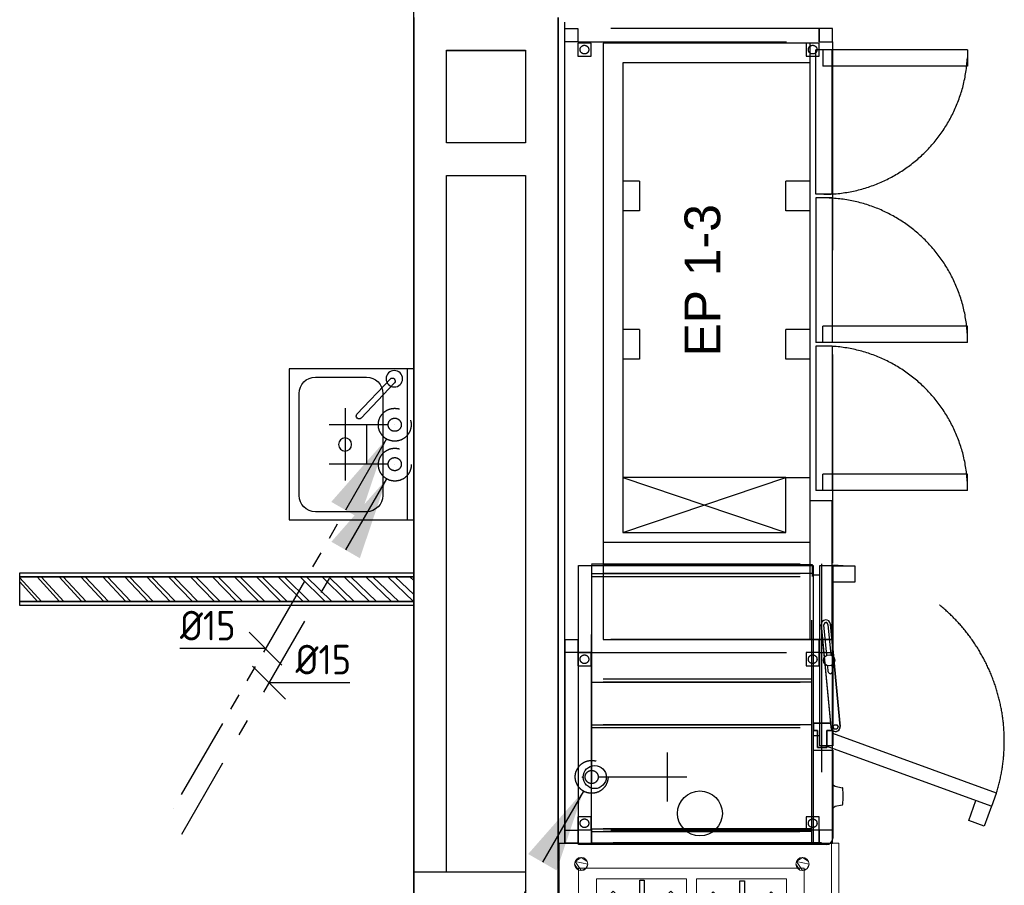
# Model space of a CAD drawing. Header units: millimetres. Extents: x -110 to 230337154, y -20 to 1103899040.
# Tile 45 of 58: x 115180256 to 115183255, y 551938100 to 551940735. Entities that reach past the tile are written whole.
import ezdxf
from ezdxf.enums import TextEntityAlignment as Align

# ---------------------------------------------------------------- set-up
doc = ezdxf.new("R2010")
doc.units = ezdxf.units.MM
doc.header["$LTSCALE"] = 50
for name, pattern in [('2322109', [10, 5, -2, 1, -2]), ('2322109_a', [10, 5, -2, 1, -2]), ('2322110', [10, 5, -1, 1, -1, 1, -1]), ('2322110_a', [10, 5, -1, 1, -1, 1, -1]), ('DASHED', [19.049999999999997, 12.7, -6.35])]:
    doc.linetypes.add(name, pattern=pattern)
doc.layers.get('0').update_dxf_attribs({"lineweight": 5})
for name, color, linetype in [('2D APPARATUUR', 7, 'Continuous'), ('2D APPARATUUR ONDERBOUW', 40, 'DASHED'), ('ONDERLEGER NIEUWE WANDEN', 7, 'Continuous'), ('ONDERLEGGER BOUWKUNDIG', 7, 'Continuous'), ('WL531---', 5, '2322109'), ('WL532---', 1, '2322110'), ('WM531---', 1, 'Continuous'), ('WM532---', 1, 'Continuous')]:
    doc.layers.add(name, color=color, linetype=linetype)
doc.styles.add('DVD_VBC_Arial', font='arial.ttf')
doc.styles.add('STABICAD-018', font='ISOCP.SHX', dxfattribs={"height": 90})
doc.styles.get("Standard").update_dxf_attribs({"font": 'arial.ttf'})

# ---------------------------------------------------------------- blocks, each defined once
blk = doc.blocks.new('*U36')
at = {"layer": 'ONDERLEGER NIEUWE WANDEN', "lineweight": 5, "true_color": 0x991b1e}
h = blk.add_hatch(dxfattribs=at)
h.set_pattern_fill('ANSI32', color=244, scale=5, style=0)
h.set_pattern_definition([(45, (200.0000000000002, -350), (-33.67596045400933, 33.67596045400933), []), (45, (222.4506500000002, -350), (-33.67596045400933, 33.67596045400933), [])])
h.paths.add_polyline_path([(-7.105427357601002e-15, -87.5), (1200, -87.5), (1200, -12.5), (0, -12.5)])
at = {"layer": 'ONDERLEGER NIEUWE WANDEN'}
for points in [[(0, -12.5), (1200, -12.5), (1200, 0), (0, 0)], [(-7.105427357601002e-15, -87.5), (1200, -87.5), (1200, -12.5), (0, -12.5)], [(0, -100), (1200, -100), (1200, -87.5), (0, -87.5)]]:
    blk.add_lwpolyline(points, close=True, dxfattribs=at)
blk = doc.blocks.new('A$C112388b9')
at = {"layer": '2D APPARATUUR', "lineweight": 9}
for p, q in [((0, 855.0985930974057), (799.9999999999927, 855.0985930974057)), ((0, 0), (0, 855.0985930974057)), ((0, 851.5985930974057), (799.9999999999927, 851.5985930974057)), ((799.9999999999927, 0), (799.9999999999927, 855.0985930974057)), ((799.9999999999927, 855.0985930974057), (799.9999999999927, 0)), ((75.58434909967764, 793.5985930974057), (723.7668492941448, 793.5985930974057)), ((75.58434909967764, 105.5985930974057), (75.58434909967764, 793.5985930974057)), ((723.7668492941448, 793.5985930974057), (723.7668492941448, 105.5985930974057)), ((386.8838858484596, 738.572444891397), (111.9190351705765, 738.572444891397)), ((111.9190351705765, 738.572444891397), (111.9190351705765, 463.5600277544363)), ((386.8838858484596, 463.5600277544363), (386.8838858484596, 738.572444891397)), ((418.0845486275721, 738.6354321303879), (691.8493993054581, 738.6354321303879)), ((418.0845486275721, 463.9378459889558), (418.0845486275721, 738.6354321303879)), ((691.8493993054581, 738.6354321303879), (691.8493993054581, 463.9378459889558)), ((111.9190351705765, 463.5600277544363), (386.8838858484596, 463.5600277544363)), ((691.8493993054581, 463.9378459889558), (418.0845486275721, 463.9378459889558)), ((386.8838858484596, 433.4893343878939), (111.9190351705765, 433.4893343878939)), ((111.9190351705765, 433.4893343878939), (111.9190351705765, 159.9561544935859)), ((386.8838858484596, 159.9561544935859), (386.8838858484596, 433.4893343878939)), ((416.2144759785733, 433.5578407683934), (691.1793266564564, 433.5578407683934)), ((416.2144759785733, 160.0246608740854), (416.2144759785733, 433.5578407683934)), ((691.1793266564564, 433.5578407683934), (691.1793266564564, 160.0246608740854)), ((111.9190351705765, 159.9561544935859), (386.8838858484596, 159.9561544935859)), ((691.1793266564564, 160.0246608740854), (416.2144759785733, 160.0246608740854)), ((723.7668492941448, 105.5985930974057), (75.58434909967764, 105.5985930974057)), ((0, 23.05915009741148), (799.9999999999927, 23.05915009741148)), ((799.9999999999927, 0), (0, 0))]:
    blk.add_line(p, q, dxfattribs=at)
at = {"layer": '2D APPARATUUR'}
for points in [[(256.4803313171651, 658.8835061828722), (242.4775192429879, 658.8835061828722), (242.4775192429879, 731.2169135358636), (256.4803313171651, 731.2169135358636)], [(562.6458447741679, 658.8835061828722), (548.6430326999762, 658.8835061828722), (548.6430326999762, 731.2169135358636), (562.6458447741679, 731.2169135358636)], [(212.6595187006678, 646.5324859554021), (202.758035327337, 636.6310025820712), (151.6105924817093, 687.7784454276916), (161.5120758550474, 697.6799288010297)], [(296.199815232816, 636.6310025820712), (286.2983318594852, 646.5324859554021), (337.4457747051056, 697.6799288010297), (347.3472580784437, 687.7784454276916)], [(518.8250321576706, 646.5324859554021), (508.9235487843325, 636.6310025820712), (457.7761059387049, 687.7784454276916), (467.677589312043, 697.6799288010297)], [(602.3653286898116, 636.6310025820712), (592.4638453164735, 646.5324859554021), (643.6112881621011, 697.6799288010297), (653.5127715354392, 687.7784454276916)], [(190.4070150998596, 606.8130020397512), (190.4070150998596, 592.8101899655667), (118.0736077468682, 592.8101899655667), (118.0736077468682, 606.8130020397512)], [(308.5508354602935, 592.8101899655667), (308.5508354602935, 606.8130020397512), (380.8842428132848, 606.8130020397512), (380.8842428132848, 592.8101899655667)], [(496.5725285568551, 606.8130020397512), (496.5725285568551, 592.8101899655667), (424.239121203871, 592.8101899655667), (424.239121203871, 606.8130020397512)], [(614.716348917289, 592.8101899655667), (614.716348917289, 606.8130020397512), (687.0497562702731, 606.8130020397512), (687.0497562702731, 592.8101899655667)], [(202.758035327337, 562.9921894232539), (212.6595187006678, 553.0907060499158), (161.5120758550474, 501.9432632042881), (151.6105924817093, 511.8447465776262)], [(242.4775192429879, 540.7396858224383), (256.4803313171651, 540.7396858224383), (256.4803313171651, 468.4062784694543), (242.4775192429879, 468.4062784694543)], [(286.2983318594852, 553.0907060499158), (296.199815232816, 562.9921894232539), (347.3472580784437, 511.8447465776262), (337.4457747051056, 501.9432632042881)], [(508.9235487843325, 562.9921894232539), (518.8250321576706, 553.0907060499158), (467.677589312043, 501.9432632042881), (457.7761059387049, 511.8447465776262)], [(548.6430326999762, 540.7396858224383), (562.6458447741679, 540.7396858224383), (562.6458447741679, 468.4062784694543), (548.6430326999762, 468.4062784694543)], [(592.4638453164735, 553.0907060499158), (602.3653286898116, 562.9921894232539), (653.5127715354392, 511.8447465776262), (643.6112881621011, 501.9432632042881)], [(256.4803313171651, 353.8003956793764), (242.4775192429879, 353.8003956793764), (242.4775192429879, 426.1338030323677), (256.4803313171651, 426.1338030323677)], [(560.7757721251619, 353.8689020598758), (546.7729600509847, 353.8689020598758), (546.7729600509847, 426.2023094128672), (560.7757721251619, 426.2023094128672)], [(212.6595187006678, 341.4493754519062), (202.758035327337, 331.5478920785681), (151.6105924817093, 382.6953349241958), (161.5120758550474, 392.5968182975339)], [(296.199815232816, 331.5478920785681), (286.2983318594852, 341.4493754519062), (337.4457747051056, 392.5968182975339), (347.3472580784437, 382.6953349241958)], [(516.9549595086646, 341.5178818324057), (507.0534761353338, 331.6163984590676), (455.9060332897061, 382.7638413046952), (465.8075166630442, 392.6653246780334)], [(600.4952560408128, 331.6163984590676), (590.593772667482, 341.5178818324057), (641.7412155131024, 392.6653246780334), (651.6426988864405, 382.7638413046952)], [(190.4070150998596, 301.729891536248), (190.4070150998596, 287.7270794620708), (118.0736077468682, 287.7270794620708), (118.0736077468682, 301.729891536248)], [(308.5508354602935, 287.7270794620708), (308.5508354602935, 301.729891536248), (380.8842428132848, 301.729891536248), (380.8842428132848, 287.7270794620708)], [(494.7024559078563, 301.7983979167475), (494.7024559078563, 287.7955858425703), (422.369048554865, 287.7955858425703), (422.369048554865, 301.7983979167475)], [(612.8462762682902, 287.7955858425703), (612.8462762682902, 301.7983979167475), (685.1796836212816, 301.7983979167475), (685.1796836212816, 287.7955858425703)], [(202.758035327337, 257.9090789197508), (212.6595187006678, 248.0075955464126), (161.5120758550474, 196.860152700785), (151.6105924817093, 206.7616360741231)], [(286.2983318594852, 248.0075955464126), (296.199815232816, 257.9090789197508), (347.3472580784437, 206.7616360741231), (337.4457747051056, 196.860152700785)], [(507.0534761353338, 257.9775853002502), (516.9549595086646, 248.0761019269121), (465.8075166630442, 196.9286590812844), (455.9060332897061, 206.8301424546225)], [(590.593772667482, 248.0761019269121), (600.4952560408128, 257.9775853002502), (651.6426988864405, 206.8301424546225), (641.7412155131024, 196.9286590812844)], [(242.4775192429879, 235.6565753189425), (256.4803313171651, 235.6565753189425), (256.4803313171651, 163.3231679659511), (242.4775192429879, 163.3231679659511)], [(546.7729600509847, 235.7250816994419), (560.7757721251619, 235.7250816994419), (560.7757721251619, 163.3916743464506), (546.7729600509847, 163.3916743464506)]]:
    blk.add_lwpolyline(points, close=True, dxfattribs=at)
for centre in [(249.4789252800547, 599.8115960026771), (555.6444387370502, 599.8115960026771), (249.4789252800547, 294.728485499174), (553.7743660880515, 294.7969918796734)]:
    blk.add_circle(centre, 7.001406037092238, dxfattribs=at)
at = {"layer": '2D APPARATUUR', "lineweight": 9}
mesh = blk.add_polyface(dxfattribs=at)
corners = [(83.5, 785.0985930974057), (81.97759065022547, 792.7522617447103), (77.64213562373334, 799.240728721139), (71.15366864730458, 803.5761837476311), (63.5, 805.0985930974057), (55.84633135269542, 803.5761837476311), (49.35786437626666, 799.240728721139), (45.02240934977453, 792.7522617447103), (43.5, 785.0985930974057), (45.02240934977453, 777.4449244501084), (49.35786437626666, 770.9564574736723), (55.84633135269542, 766.6210024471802), (63.5, 765.0985930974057), (71.15366864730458, 766.6210024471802), (77.64213562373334, 770.9564574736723), (81.97759065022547, 777.4449244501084)]
mesh.append_faces([[corners[k] for k in face] for face in [(0, 5, 12, 14)]], dxfattribs={"vtx0": -1, "vtx1": -1, "vtx2": -1, "vtx3": -1})
mesh.append_faces([[corners[k] for k in face] for face in [(8, 11, 12, 5)]], dxfattribs={"vtx0": -1, "vtx2": -1, "vtx3": -1})
mesh.append_faces([[corners[k] for k in face] for face in [(15, 0, 14), (3, 4, 1, 2)]], dxfattribs={"vtx1": -1})
mesh.append_faces([[corners[k] for k in face] for face in [(4, 5, 0, 1)]], dxfattribs={"vtx1": -1, "vtx3": -1})
mesh.append_faces([[corners[k] for k in face] for face in [(6, 7, 8, 5), (12, 13, 14)]], dxfattribs={"vtx2": -1})
mesh.append_faces([[corners[k] for k in face] for face in [(8, 9, 10, 11)]], dxfattribs={"vtx3": -1})
mesh = blk.add_polyface(dxfattribs=at)
corners = [(716.5, 785.0985930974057), (718.0224093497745, 792.7522617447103), (722.3578643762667, 799.240728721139), (728.8463313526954, 803.5761837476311), (736.5, 805.0985930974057), (744.1536686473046, 803.5761837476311), (750.6421356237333, 799.240728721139), (754.9775906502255, 792.7522617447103), (756.5, 785.0985930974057), (754.9775906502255, 777.4449244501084), (750.6421356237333, 770.9564574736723), (744.1536686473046, 766.6210024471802), (736.5, 765.0985930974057), (728.8463313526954, 766.6210024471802), (722.3578643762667, 770.9564574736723), (718.0224093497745, 777.4449244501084)]
mesh.append_faces([[corners[k] for k in face] for face in [(5, 8, 7, 6), (14, 0, 15)]], dxfattribs={"vtx0": -1})
mesh.append_faces([[corners[k] for k in face] for face in [(14, 12, 5, 0)]], dxfattribs={"vtx0": -1, "vtx1": -1, "vtx2": -1, "vtx3": -1})
mesh.append_faces([[corners[k] for k in face] for face in [(5, 12, 11, 8)]], dxfattribs={"vtx0": -1, "vtx2": -1, "vtx3": -1})
mesh.append_faces([[corners[k] for k in face] for face in [(2, 1, 4, 3)]], dxfattribs={"vtx1": -1})
mesh.append_faces([[corners[k] for k in face] for face in [(1, 0, 5, 4)]], dxfattribs={"vtx1": -1, "vtx3": -1})
mesh.append_faces([[corners[k] for k in face] for face in [(14, 13, 12)]], dxfattribs={"vtx2": -1})
mesh.append_faces([[corners[k] for k in face] for face in [(11, 10, 9, 8)]], dxfattribs={"vtx3": -1})
mesh = blk.add_polyface(dxfattribs=at)
corners = [(83.5, 111.0985930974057), (81.97759065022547, 118.7522617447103), (77.64213562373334, 125.240728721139), (71.15366864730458, 129.5761837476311), (63.5, 131.0985930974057), (55.84633135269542, 129.5761837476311), (49.35786437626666, 125.240728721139), (45.02240934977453, 118.7522617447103), (43.5, 111.0985930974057), (45.02240934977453, 103.4449244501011), (49.35786437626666, 96.95645747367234), (55.84633135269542, 92.62100244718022), (63.5, 91.09859309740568), (71.15366864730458, 92.62100244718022), (77.64213562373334, 96.95645747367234), (81.97759065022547, 103.4449244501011)]
mesh.append_faces([[corners[k] for k in face] for face in [(0, 5, 12, 14)]], dxfattribs={"vtx0": -1, "vtx1": -1, "vtx2": -1, "vtx3": -1})
mesh.append_faces([[corners[k] for k in face] for face in [(8, 11, 12, 5)]], dxfattribs={"vtx0": -1, "vtx2": -1, "vtx3": -1})
mesh.append_faces([[corners[k] for k in face] for face in [(15, 0, 14), (3, 4, 1, 2)]], dxfattribs={"vtx1": -1})
mesh.append_faces([[corners[k] for k in face] for face in [(4, 5, 0, 1)]], dxfattribs={"vtx1": -1, "vtx3": -1})
mesh.append_faces([[corners[k] for k in face] for face in [(6, 7, 8, 5), (12, 13, 14)]], dxfattribs={"vtx2": -1})
mesh.append_faces([[corners[k] for k in face] for face in [(8, 9, 10, 11)]], dxfattribs={"vtx3": -1})
mesh = blk.add_polyface(dxfattribs=at)
corners = [(716.5, 111.0985930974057), (718.0224093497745, 118.7522617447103), (722.3578643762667, 125.240728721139), (728.8463313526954, 129.5761837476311), (736.5, 131.0985930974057), (744.1536686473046, 129.5761837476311), (750.6421356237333, 125.240728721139), (754.9775906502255, 118.7522617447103), (756.5, 111.0985930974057), (754.9775906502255, 103.4449244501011), (750.6421356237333, 96.95645747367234), (744.1536686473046, 92.62100244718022), (736.5, 91.09859309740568), (728.8463313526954, 92.62100244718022), (722.3578643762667, 96.95645747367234), (718.0224093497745, 103.4449244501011)]
mesh.append_faces([[corners[k] for k in face] for face in [(5, 8, 7, 6), (14, 0, 15)]], dxfattribs={"vtx0": -1})
mesh.append_faces([[corners[k] for k in face] for face in [(14, 12, 5, 0)]], dxfattribs={"vtx0": -1, "vtx1": -1, "vtx2": -1, "vtx3": -1})
mesh.append_faces([[corners[k] for k in face] for face in [(5, 12, 11, 8)]], dxfattribs={"vtx0": -1, "vtx2": -1, "vtx3": -1})
mesh.append_faces([[corners[k] for k in face] for face in [(2, 1, 4, 3)]], dxfattribs={"vtx1": -1})
mesh.append_faces([[corners[k] for k in face] for face in [(1, 0, 5, 4)]], dxfattribs={"vtx1": -1, "vtx3": -1})
mesh.append_faces([[corners[k] for k in face] for face in [(14, 13, 12)]], dxfattribs={"vtx2": -1})
mesh.append_faces([[corners[k] for k in face] for face in [(11, 10, 9, 8)]], dxfattribs={"vtx3": -1})
blk = doc.blocks.new('FOSTER KWB EP 1-3')
at = {"layer": '2D APPARATUUR ONDERBOUW', "ltscale": 40}
for p, q in [((1816, 0), (0, 0)), ((0, 0), (0, -630)), ((296, 0), (296, -630)), ((1816, -630), (1816, 0)), ((1756, -60), (326, -60)), ((326, -60), (326, -556)), ((493, -60), (326, -556)), ((326, -60), (493, -556)), ((493, -556), (493, -60)), ((854, -110), (854, -60)), ((944, -110), (944, -60)), ((1305, -110), (1305, -60)), ((1395, -110), (1395, -60)), ((1756, -630), (1756, -60)), ((944, -110), (854, -110)), ((1395, -110), (1305, -110)), ((326, -556), (493, -556)), ((493, -556), (493, -630)), ((854, -556), (944, -556)), ((854, -630), (854, -556)), ((944, -630), (944, -556)), ((1305, -556), (1395, -556)), ((1305, -630), (1305, -556)), ((1395, -630), (1395, -556)), ((0, -630), (1816, -630)), ((0, -630), (0, -697)), ((423.5, -630), (423.5, -697)), ((893.5, -647), (453.5, -647)), ((453.5, -697), (453.5, -647)), ((893.5, -697), (893.5, -647)), ((1344.5, -647), (904.5, -647)), ((904.5, -697), (904.5, -647)), ((1344.5, -697), (1344.5, -647)), ((1355.5, -647), (1795.5, -647)), ((1355.5, -697), (1355.5, -647)), ((1795.5, -697), (1795.5, -647)), ((453.5, -1109), (453.5, -669)), ((453.5, -669), (503.5, -669)), ((503.5, -1109), (503.5, -669)), ((904.5, -1109), (904.5, -669)), ((904.5, -669), (954.5, -669)), ((954.5, -1109), (954.5, -669)), ((1745.5, -1109), (1745.5, -669)), ((1795.5, -669), (1745.5, -669)), ((1795.5, -1109), (1795.5, -669)), ((0, -697), (423.5, -697)), ((893.5, -697), (453.5, -697)), ((1344.5, -697), (904.5, -697)), ((1355.5, -697), (1795.5, -697)), ((453.5, -1109), (503.5, -1109)), ((904.5, -1109), (954.5, -1109)), ((1795.5, -1109), (1745.5, -1109))]:
    blk.add_line(p, q, dxfattribs=at)
for centre, start, end in [((453.5059568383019, -669.7104624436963), 273.2564192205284, 359.7018603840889), ((904.5059568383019, -669.7104624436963), 273.2564192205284, 359.7018603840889), ((1795.494043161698, -669.7104624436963), 180.2981396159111, 266.7435807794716)]:
    blk.add_arc(centre, 440, start, end, dxfattribs=at)
blk.add_text('EP 1-3 ', height=108.7232938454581, dxfattribs=at).set_placement((861.4099698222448, -356.225316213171), (1367.944824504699, -356.225316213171), align=Align.ALIGNED)
blk = doc.blocks.new('2d_Plan_QF_RATIONAL_8061003-LX - 8061003-LX-10976-Ref_ Level-17660-3D View 1')
at = {"layer": '2D APPARATUUR'}
for p, q in [((549.627494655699, 24.13590606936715), (356.997683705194, 5.927027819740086)), ((526.0057213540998, 14.11844296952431), (544.5722013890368, 15.87349205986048)), ((546.0240802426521, 3.455012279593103), (527.1820752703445, 1.673918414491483)), ((576.3173064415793, 18.87428799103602), (669.3666441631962, 27.67004007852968)), ((670.5429980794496, 15.22551552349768), (577.2181354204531, 6.40371866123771))]:
    blk.add_line(p, q, dxfattribs=at)
for points in [[(569.8033343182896, 26.04308443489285, 0), (668.637304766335, 35.38564530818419, 0), (369.3959457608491, 7.099008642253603, 0), (369.3959457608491, 58.79999999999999, 0), (347.3999999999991, 58.79999999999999, 0), (347.3999999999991, 46.8000000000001, 0), (295.999999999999, 46.8000000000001, 0), (295.999999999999, 18.18233034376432, 0), (347.3999999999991, 18.18233034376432, 0), (347.3999999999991, 0.7560529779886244, 0), (347.3999999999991, 18.18233034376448, 0), (295.9999999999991, 18.18233034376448, 0), (295.9999999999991, 46.79999999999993, 0), (347.3999999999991, 46.79999999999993, 0), (347.3999999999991, 58.79999999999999, 0), (369.3959457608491, 58.79999999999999, 0), (369.3959457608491, 7.099008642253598, 0)], [(671.2723375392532, 7.509910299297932, 0), (359.6327164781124, -21.94870718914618, 0), (671.2723375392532, 7.509910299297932, 0)], [(364.8959457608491, -4.247223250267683, 0), (364.8959457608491, -11.75277674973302, 0), (358.3959457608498, -15.50555349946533, 0), (351.8959457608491, -11.7527767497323, 0), (351.8959457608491, -4.247223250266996, 0), (358.3959457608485, -0.4944465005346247, 0), (364.8959457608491, -4.247223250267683, 0)]]:
    blk.add_polyline3d(points, dxfattribs=at)
blk.add_circle((560.9999999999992, 11.50000000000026), 17.00000000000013, dxfattribs=at)
for centre, radius, start, end in [((669.9548211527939, 21.44777780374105), 13.99999999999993, 275.3999999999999, 95.39999999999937), ((669.9548211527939, 21.44777780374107), 14.00000000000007, 275.3999999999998, 95.39999999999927), ((358.3152000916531, -8.01083968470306), 14, 95.4, 275.3999999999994), ((358.3152000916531, -8.010839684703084), 14.00000000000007, 141.2291950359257, 275.3999999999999), ((526.5938983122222, 7.896180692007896), 6.249999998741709, 95.400000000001, 275.3999999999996), ((669.9727905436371, 21.4494764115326), 6.25002606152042, 275.2345345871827, 95.56546541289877)]:
    blk.add_arc(centre, radius, start, end, dxfattribs=at)
blk = doc.blocks.new('RATIONAL 10 LINKS 2D')
at = {"layer": '2D APPARATUUR'}
for p, q in [((331, -735), (331, -714.9976381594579)), ((820.0000000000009, -735.0000000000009), (820.0000000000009, -714.9976381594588))]:
    blk.add_line(p, q, dxfattribs=at)
for points in [[(0, -754.9999999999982, 0), (0, 0, 0), (850.0000000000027, 0, 0), (850.0000000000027, -714.9976381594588, 0), (0, -714.9976381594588, 0)], [(287, -714.997638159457, 0), (287, -774.9999999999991, 0), (20, -774.9999999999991, 0)], [(301.0000000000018, -774.9999999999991, 0), (301.0000000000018, -734.9999999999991, 0), (850.0000000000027, -734.9999999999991, 0), (850.0000000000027, -775.0000000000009, 0), (301.0000000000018, -775.0000000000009, 0)], [(112.7539509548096, -775.4999999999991, 0), (112.7539509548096, -776.9075096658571, 0), (116.4991840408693, -782.2562568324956, 0), (120.8319283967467, -803.1270676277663, 0)], [(181.2123284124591, -775.5080154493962, 0), (181.2123284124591, -776.9075096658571, 0), (177.4670953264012, -782.2562568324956, 0), (173.1302776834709, -803.1602418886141, 0)], [(848.557867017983, -774.9999999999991, 0), (848.557867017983, -842.0000000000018, 0), (798.557867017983, -842.0000000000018, 0), (798.557867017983, -774.9999999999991, 0)]]:
    blk.add_polyline3d(points, dxfattribs=at)
for centre, radius in [((205.500023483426, -49.75774096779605), 35.00002351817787), ((94.90000000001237, -369.9976381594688), 68.26572188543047)]:
    blk.add_circle(centre, radius, dxfattribs=at)
for centre, radius, start, end in [((20, -754.9999999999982), 20.00000000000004, 180, 270), ((122.8588000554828, -802.8781990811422), 2.042093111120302, 186.9999999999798, 263.905807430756), ((146.9831396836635, -576.9243226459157), 229.2801577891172, 263.905807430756, 276.1026191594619), ((171.1451853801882, -802.9165032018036), 2.000000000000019, 276.1026191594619, 353.0000000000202)]:
    blk.add_arc(centre, radius, start, end, dxfattribs=at)
at = {"layer": '2D APPARATUUR ONDERBOUW'}
for points in [[(300.8078670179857, -753.8904443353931, 0), (116.9956931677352, -1258.910241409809, 0), (156.3688139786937, -1273.240885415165, 0), (337.7136657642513, -775.0000000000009, 0)], [(117.3292490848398, -1257.701423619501, 0), (56.24922873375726, -1235.470114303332, 0), (73.35023590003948, -1188.485483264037, 0), (134.524225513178, -1210.750994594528, 0)]]:
    blk.add_polyline3d(points, dxfattribs=at)
blk.add_arc((314.1828669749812, -760.9999999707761), 536.000000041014, 252.8766869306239, 358.5032982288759, dxfattribs=at)
at = {"layer": '2D APPARATUUR'}
blk.add_blockref('2d_Plan_QF_RATIONAL_8061003-LX - 8061003-LX-10976-Ref_ Level-17660-3D View 1', (0, -775), dxfattribs=at)
blk = doc.blocks.new('RATIONAL 10 LINKS')
at = {"layer": '2D APPARATUUR'}
blk.add_polyline3d([(206, -14, 0), (206, -12, 0), (204, -12, 0), (204, -14, 0), (206, -14, 0), (204, -14, 0), (204, -12, 0), (206, -12, 0), (206, -14, 0)], dxfattribs=at)
blk.add_blockref('RATIONAL 10 LINKS 2D', (0, 0))
blk = doc.blocks.new('RATIONAL ONDERSTEL 2D')
at = {"layer": '2D APPARATUUR ONDERBOUW'}
for points in [[(0, -670.3000000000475), (35.00000000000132, -670.3000000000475), (35.00000000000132, 0.4176078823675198), (0, 0.4176078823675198)], [(0, 0), (849.9999999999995, 0), (849.9999999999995, -700.3000000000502), (0, -700.3000000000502)], [(35.00000000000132, -670.3000000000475), (43.33251272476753, -670.3000000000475), (43.33251272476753, 0.8819748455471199), (35.00000000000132, 0.8819748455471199)], [(43.33251272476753, -670.3000000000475), (820.0000000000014, -670.3000000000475), (820.0000000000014, 0), (43.33251272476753, 0)], [(351.6674872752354, -670.3000000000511), (360.0000000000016, -670.3000000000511), (360.0000000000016, 0), (351.6674872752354, 0)], [(360.0000000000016, -670.3000000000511), (490.0000000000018, -670.3000000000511), (490.0000000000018, 0), (360.0000000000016, 0)], [(490.0000000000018, -670.3000000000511), (498.332512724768, -670.3000000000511), (498.332512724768, 0), (490.0000000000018, 0)], [(811.6674872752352, -673.0545509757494), (820.0000000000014, -673.0545509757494), (820.0000000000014, 0), (811.6674872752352, 0)], [(820.0000000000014, -673.0545509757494), (847.0892699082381, -673.0545509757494), (847.0892699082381, 0), (820.0000000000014, 0)]]:
    blk.add_lwpolyline(points, close=True, dxfattribs=at)
blk = doc.blocks.new('RATIONAL ONDERSTEL')
blk.add_blockref('RATIONAL ONDERSTEL 2D', (4.999999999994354, -3.699999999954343))
blk = doc.blocks.new('LMASW T')
at = {"layer": '2D APPARATUUR'}
blk.add_line((3.637978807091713e-12, -20), (460.0000000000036, -20), dxfattribs=at)
blk.add_lwpolyline([(0, -379.9999999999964), (0, 0), (460.0000000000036, 0), (460, -380)], close=True, dxfattribs=at)
for points in [[(417.9840962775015, -59.65640469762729), (417.9840962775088, -59.65640469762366), (310.3746371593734, -161.2827564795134), (310.3746371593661, -161.282756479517, 0.9999999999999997), (322.0469455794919, -173.6422555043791), (322.0469455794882, -173.6422555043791), (429.6564046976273, -72.01590372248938, 1)], [(25.00000000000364, -144.9999999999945), (24.99999999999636, -299.9999999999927, 0.4142135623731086), (74.99999999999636, -349.9999999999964), (385, -349.9999999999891, 0.414213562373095), (435, -299.9999999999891), (435, -144.9999999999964, 0.4142135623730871), (385.0000000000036, -94.99999999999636), (75.00000000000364, -94.99999999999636, 0.4142135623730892)]]:
    blk.add_lwpolyline(points, format="xyb", close=True, dxfattribs=at)
for centre, radius in [((430, -59.99999999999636), 25.02167868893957), ((230.0000000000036, -209.9999999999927), 20)]:
    blk.add_circle(centre, radius, dxfattribs=at)
blk = doc.blocks.new('*U244')
at = {"color": 0, "linetype": '2322109'}
blk.add_circle((0, 0), 20, dxfattribs=at)
at = {"color": 2, "style": 'DVD_VBC_Arial'}
for tag in ['SECTIONCODE', 'CODE', 'CODE2', 'INDICATIONTEXT', 'POSITIONCODE', 'LABEL']:
    blk.add_attdef(tag, (0, 0), '', height=1.2, dxfattribs=at)
at = {"color": 1, "style": 'DVD_VBC_Arial'}
blk.add_attdef('PRODUCTCODE', (0, 0), '', height=1.8, dxfattribs=at)
blk = doc.blocks.new('*U245')
at = {"color": 0, "linetype": '2322110'}
blk.add_circle((0, 0), 20, dxfattribs=at)
at = {"color": 2, "style": 'DVD_VBC_Arial'}
for tag in ['SECTIONCODE', 'CODE', 'CODE2', 'INDICATIONTEXT', 'POSITIONCODE', 'LABEL']:
    blk.add_attdef(tag, (0, 0), '', height=1.2, dxfattribs=at)
at = {"color": 1, "style": 'DVD_VBC_Arial'}
blk.add_attdef('PRODUCTCODE', (0, 0), '', height=1.8, dxfattribs=at)
blk = doc.blocks.new('TAP_MIXER_BATH_120_COLD')
at = {"color": 0, "linetype": 'Continuous'}
for p, q in [((0, 0), (0, 179.9999999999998)), ((120, 0), (120, 179.9999999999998)), ((-50, 129.9999999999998), (170, 129.9999999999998)), ((-5.684341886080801e-14, 64.99999999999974), (120, 64.99999999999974))]:
    blk.add_line(p, q, dxfattribs=at)
blk = doc.blocks.new('*U256')
at = {"color": 0, "linetype": '2322109'}
blk.add_circle((0, 0), 20, dxfattribs=at)
at = {"color": 2, "style": 'DVD_VBC_Arial'}
for tag in ['SECTIONCODE', 'CODE', 'CODE2', 'INDICATIONTEXT', 'POSITIONCODE', 'LABEL']:
    blk.add_attdef(tag, (0, 0), '', height=1.2, dxfattribs=at)
at = {"color": 1, "style": 'DVD_VBC_Arial'}
blk.add_attdef('PRODUCTCODE', (0, 0), '', height=1.8, dxfattribs=at)
blk = doc.blocks.new('TAP_SINGLE_COLD')
at = {"color": 0, "linetype": 'Continuous'}
for p, q in [((0, 0), (0, 269.9999999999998)), ((-75, 209.9999999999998), (75, 209.9999999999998))]:
    blk.add_line(p, q, dxfattribs=at)
blk = doc.blocks.new('*U345')
at = {"linetype": '2322109'}
blk.add_hatch(color=2, dxfattribs=at).paths.add_polyline_path([(-25, -43.30127012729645), (-106.6987298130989, -284.8076211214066), (-193.3012701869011, -234.8076211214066)], flags=0)
at = {"color": 0, "linetype": '2322109'}
blk.add_line((0, 0), (0, 0, 1), dxfattribs=at)
at = {"color": 2, "linetype": '2322109_a'}
blk.add_line((-25, -43.30127012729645, 1), (-675, -1169.134295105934, 1), dxfattribs=at)
at = {"color": 2, "linetype": '2322109'}
blk.add_circle((0, 0, 1), 50, dxfattribs=at)
at = {"color": 2}
for tag, p, style in [('SECTIONCODE', (150, 150), 'DVD_VBC_Arial'), ('POSITIONCODE', (150, 150), 'DVD_VBC_Arial'), ('CODE', (0, 100), 'STABICAD-018'), ('FLOORCODE', (0, 0, -50), 'STABICAD-018')]:
    blk.add_attdef(tag, p, '', height=1.2, dxfattribs=dict(at, style=style))
blk = doc.blocks.new('*U346')
at = {"linetype": '2322110'}
blk.add_hatch(color=2, dxfattribs=at).paths.add_polyline_path([(-25, -43.30127012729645), (-106.6987298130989, -284.8076211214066), (-193.3012701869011, -234.8076211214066)], flags=0)
at = {"color": 0, "linetype": '2322110'}
blk.add_line((0, 0), (0, 0, 1), dxfattribs=at)
at = {"color": 2, "linetype": '2322110_a'}
blk.add_line((-25, -43.30127012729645, 1), (-675, -1169.134295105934, 1), dxfattribs=at)
at = {"color": 2, "linetype": '2322110'}
blk.add_circle((0, 0, 1), 50, dxfattribs=at)
at = {"color": 2}
for tag, p, style in [('SECTIONCODE', (150, 150), 'DVD_VBC_Arial'), ('POSITIONCODE', (150, 150), 'DVD_VBC_Arial'), ('CODE', (0, 100), 'STABICAD-018'), ('FLOORCODE', (0, 0, -50), 'STABICAD-018')]:
    blk.add_attdef(tag, p, '', height=1.2, dxfattribs=dict(at, style=style))
blk = doc.blocks.new('*U347')
at = {"color": 0, "linetype": 'Continuous'}
for p, q in [((-50, 50), (49.99999999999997, -50)), ((-44.80720144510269, 0), (-260.5351235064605, 0)), ((0, 0), (-44.80720144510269, 5.487299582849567e-15))]:
    blk.add_line(p, q, dxfattribs=at)
at = {"color": 0, "linetype": 'Continuous', "style": 'STABICAD-018'}
blk.add_text('%%c15', height=90, dxfattribs=at).set_placement((-260.5351235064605, 25))
at = {"color": 2, "style": 'DVD_VBC_Arial'}
blk.add_attdef('CODE', (0, 0), '', height=1.2, dxfattribs=at)
blk = doc.blocks.new('*U348')
at = {"color": 0, "linetype": 'Continuous'}
for p, q in [((50, -50), (-49.99999999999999, 49.99999999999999)), ((0, 0), (30.44583423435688, 0)), ((30.44583423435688, 0), (246.1737562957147, 0))]:
    blk.add_line(p, q, dxfattribs=at)
at = {"color": 0, "linetype": 'Continuous', "style": 'STABICAD-018'}
blk.add_text('%%c15', height=90, dxfattribs=at).set_placement((80.44583423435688, 25))
at = {"color": 2, "style": 'DVD_VBC_Arial'}
blk.add_attdef('CODE', (0, 0), '', height=1.2, dxfattribs=at)
blk = doc.blocks.new('*U383')
at = {"linetype": '2322109'}
blk.add_hatch(color=2, dxfattribs=at).paths.add_polyline_path([(-25, -43.30127012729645), (-106.6987298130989, -284.8076211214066), (-193.3012701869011, -234.8076211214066)], flags=0)
at = {"color": 0, "linetype": '2322109'}
blk.add_line((0, 0), (0, 0, 1), dxfattribs=at)
at = {"color": 2, "linetype": '2322109_a'}
blk.add_line((-25, -43.30127012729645, 1), (-675, -1169.134295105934, 1), dxfattribs=at)
at = {"color": 2, "linetype": '2322109'}
blk.add_circle((0, 0, 1), 50, dxfattribs=at)
at = {"color": 2}
for tag, p, style in [('SECTIONCODE', (150, 150), 'DVD_VBC_Arial'), ('POSITIONCODE', (150, 150), 'DVD_VBC_Arial'), ('CODE', (0, 100), 'STABICAD-018'), ('FLOORCODE', (0, 0, -50), 'STABICAD-018')]:
    blk.add_attdef(tag, p, '', height=1.2, dxfattribs=dict(at, style=style))

msp = doc.modelspace()

# ---------------------------------------------------------------- linework, layer by layer
at = {"layer": '2D APPARATUUR'}
for p, q in [((115181915.99, 551938228.3702137), (115181915.99, 551940728.398323)), ((115181895.99, 551938228.3702137), (115181915.99, 551938228.3702137))]:
    msp.add_line(p, q, dxfattribs=at)
at = {"layer": '2D APPARATUUR ONDERBOUW'}
for points in [[(115181955.99, 551940668.398323), (115181915.99, 551940668.398323), (115181915.99, 551940708.398323), (115181955.99, 551940708.398323)], [(115181955.99, 551940668.398323), (115182691.0885931, 551940668.398323), (115182691.0885931, 551940708.398323), (115181955.99, 551940708.398323)], [(115182691.0885931, 551940668.398323), (115182731.0885931, 551940668.398323), (115182731.0885931, 551940708.398323), (115182691.0885931, 551940708.398323)], [(115181955.99, 551940624.3702137), (115181995.99, 551940624.3702137), (115181995.99, 551940664.3702137), (115181955.99, 551940664.3702137)], [(115182651.0885931, 551940624.3702137), (115182691.0885931, 551940624.3702137), (115182691.0885931, 551940664.3702137), (115182651.0885931, 551940664.3702137)], [(115181955.99, 551938808.3702137), (115181915.99, 551938808.3702137), (115181915.99, 551938848.3702137), (115181955.99, 551938848.3702137)], [(115181955.99, 551938808.3702137), (115182691.0885931, 551938808.3702137), (115182691.0885931, 551938848.3702137), (115181955.99, 551938848.3702137)], [(115182691.0885931, 551938808.3702137), (115182731.0885931, 551938808.3702137), (115182731.0885931, 551938848.3702137), (115182691.0885931, 551938848.3702137)], [(115181955.99, 551938768.3702137), (115181995.99, 551938768.3702137), (115181995.99, 551938808.3702137), (115181955.99, 551938808.3702137)], [(115182651.0885931, 551938768.3702137), (115182691.0885931, 551938768.3702137), (115182691.0885931, 551938808.3702137), (115182651.0885931, 551938808.3702137)], [(115181955.99, 551938268.9746438), (115181995.99, 551938268.9746438), (115181995.99, 551938308.9746438), (115181955.99, 551938308.9746438)], [(115182651.0885931, 551938268.9746438), (115182691.0885931, 551938268.9746438), (115182691.0885931, 551938308.9746438), (115182651.0885931, 551938308.9746438)], [(115181955.99, 551938228.3702137), (115181915.99, 551938228.3702137), (115181915.99, 551938268.3702137), (115181955.99, 551938268.3702137)], [(115181955.99, 551938228.3702137), (115182691.0885931, 551938228.3702137), (115182691.0885931, 551938268.3702137), (115181955.99, 551938268.3702137)], [(115182691.0885931, 551938228.3702137), (115182731.0885931, 551938228.3702137), (115182731.0885931, 551938268.3702137), (115182691.0885931, 551938268.3702137)]]:
    msp.add_lwpolyline(points, close=True, dxfattribs=at)
msp.add_lwpolyline([(115182731.0885931, 551940668.398323), (115182731.0885931, 551938848.3702137), (115181915.99, 551938848.3702137), (115181915.99, 551938228.3702137), (115182731.0885931, 551938228.3702137), (115182731.0885931, 551938848.3702137)], dxfattribs=at)
for centre in [(115181975.99, 551940644.3702137), (115182671.0885931, 551940644.3702137), (115181975.99, 551938788.3702137), (115182671.0885931, 551938788.3702137), (115181975.99, 551938288.9746438), (115182671.0885931, 551938288.9746438)]:
    msp.add_circle(centre, 13.21137403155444, dxfattribs=at)
at = {"layer": 'ONDERLEGGER BOUWKUNDIG'}
for p, q in [((115181455.99, 551927122.005), (115181455.99, 551943652.005)), ((115181455.99, 551940742.5542698), (115181455.99, 551933134.005)), ((115181895.99, 551933134.005), (115181895.99, 551940742.5542698)), ((115181895.99, 551940742.5542698), (115181895.99, 551933134.005)), ((115181555.99, 551940361.0059884), (115181555.99, 551940642.5542698)), ((115181555.99, 551940642.5542698), (115181795.99, 551940642.5542698)), ((115181795.99, 551940640.7734165), (115181555.99, 551940640.7734165)), ((115181795.99, 551940642.5542698), (115181795.99, 551940361.0059884)), ((115181555.99, 551940361.1687967), (115181795.99, 551940361.1687967)), ((115181795.99, 551940361.0059884), (115181555.99, 551940361.0059884)), ((115181555.99, 551938140.4537766), (115181555.99, 551940261.0059884)), ((115181555.99, 551940261.0059884), (115181795.99, 551940261.0059884)), ((115181795.99, 551940261.0059884), (115181795.99, 551933134.005)), ((115181795.99, 551938140.4537766), (115181455.99, 551938140.4537766))]:
    msp.add_line(p, q, dxfattribs=at)

# ---------------------------------------------------------------- block references
at = {"layer": '2D APPARATUUR', "xscale": -1}
msp.add_blockref('*U36', (115181455.99, 551939051.539319), dxfattribs=at)
at = {"layer": '2D APPARATUUR', "rotation": 90}
msp.add_blockref('A$C112388b9', (115182751.0885931, 551937428.3702137), dxfattribs=at)
at = {"layer": '2D APPARATUUR ONDERBOUW', "rotation": 90}
for name, p in [('FOSTER KWB EP 1-3', (115182033.315908, 551938848.3702137)), ('RATIONAL ONDERSTEL', (115181994.2411847, 551938224.0251076)), ('RATIONAL 10 LINKS', (115181957.7356639, 551938224.0251076))]:
    msp.add_blockref(name, p, dxfattribs=at)
at = {"layer": 'ONDERLEGGER BOUWKUNDIG', "xscale": -1, "rotation": 270}
msp.add_blockref('LMASW T', (115181456.9210707, 551939212.2588884), dxfattribs=at)
at = {"layer": 'WL531---', "color": 2, "linetype": '2322109'}
for name, p, rotation in [('TAP_MIXER_BATH_120_COLD', (115181378.2270841, 551939382.2588884, 700), 90.00000000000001), ('TAP_SINGLE_COLD', (115182017.9411847, 551938429.8176236, 950), 270)]:
    msp.add_blockref(name, p, dxfattribs=dict(at, rotation=rotation))
at = {"layer": 'WL531---', "linetype": '2322109'}
for name, p in [('*U345', (115181398.6349428, 551939380.7453997, -1)), ('*U244', (115181398.2270841, 551939382.2588884, 700)), ('*U383', (115181997.9411847, 551938430.1764529, -1)), ('*U256', (115181997.9411847, 551938429.8176236, 950))]:
    msp.add_blockref(name, p, dxfattribs=at)
at = {"layer": 'WL532---', "linetype": '2322110'}
for name, p in [('*U346', (115181398.2270841, 551939502.2588884, -1)), ('*U245', (115181398.2270841, 551939502.2588884, 700))]:
    msp.add_blockref(name, p, dxfattribs=at)
at = {"layer": 'WM531---', "linetype": 'Continuous'}
msp.add_blockref('*U348', (115181015.5360993, 551938717.1987383, -1), dxfattribs=at)
at = {"layer": 'WM532---', "linetype": 'Continuous'}
msp.add_blockref('*U347', (115181004.6887912, 551938820.6305703, -1), dxfattribs=at)

doc.saveas('drawing.dxf')
